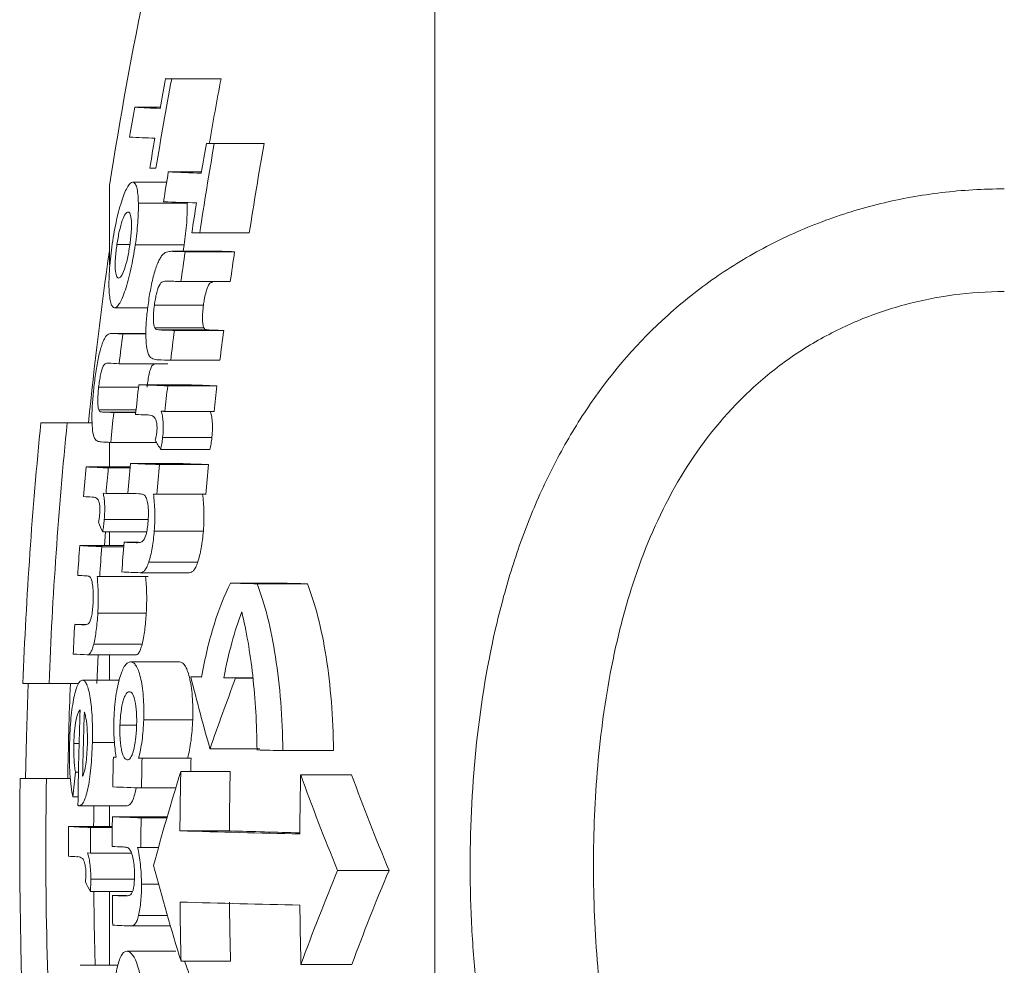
# Model space of a CAD drawing. Header units: millimetres. Extents: x 96 to 854, y -4 to 851.
# Tile 3 of 24: x 96 to 116, y 72 to 92. Entities that reach past the tile are written whole.
import ezdxf

# ---------------------------------------------------------------- set-up
doc = ezdxf.new("R2010")
doc.units = ezdxf.units.MM

msp = doc.modelspace()

# ---------------------------------------------------------------- linework, layer by layer
at = {"color": 7, "linetype": 'Continuous', "lineweight": 15}
for p, q in [((104.261, 37.435), (104.261, 111.435)), ((98.582, 90.691), (99.62, 90.691)), ((98.712, 90.685), (99.751, 90.685)), ((97.933, 90.088), (98.471, 90.088)), ((99.442, 89.327), (99.608, 89.321)), ((99.442, 89.327), (100.49, 89.327)), ((99.608, 89.321), (100.658, 89.321)), ((100.49, 89.327), (100.658, 89.321)), ((98.641, 88.723), (99.34, 88.723)), ((97.399, 88.435), (97.399, 86.767)), ((97.892, 88.506), (98.605, 88.506)), ((98.009, 88.064), (99.04, 88.064)), ((99.136, 87.442), (99.301, 87.437)), ((99.301, 87.437), (100.347, 87.437)), ((97.558, 87.193), (97.823, 87.193)), ((97.944, 87.186), (98.974, 87.186)), ((98.974, 87.186), (98.95, 87.05)), ((99.754, 87.05), (98.715, 87.05)), ((98.733, 87.05), (99.772, 87.05)), ((98.995, 87.041), (100.038, 87.041)), ((99.754, 87.05), (99.772, 87.05)), ((98.905, 86.413), (99.947, 86.413)), ((97.507, 85.859), (98.208, 85.859)), ((98.346, 85.914), (99.381, 85.914)), ((98.17, 85.319), (97.466, 85.319)), ((97.681, 85.309), (98.17, 85.309)), ((98.354, 85.439), (99.389, 85.439)), ((98.46, 85.392), (99.496, 85.392)), ((98.768, 85.381), (99.808, 85.381)), ((97.605, 84.681), (98.632, 84.681)), ((98.69, 84.753), (99.729, 84.753)), ((97.172, 84.183), (98.012, 84.183)), ((98.018, 84.236), (99.049, 84.236)), ((98.627, 84.214), (99.665, 84.214)), ((97.174, 83.708), (97.96, 83.708)), ((97.49, 83.649), (97.953, 83.649)), ((98.567, 83.676), (99.605, 83.676)), ((96.508, 83.435), (95.954, 83.435)), ((96.508, 83.435), (97.033, 83.435)), ((97.399, 83.022), (97.399, 82.505)), ((97.426, 83.021), (98.392, 83.021)), ((98.521, 83.124), (99.558, 83.124)), ((98.48, 82.868), (99.516, 82.868)), ((96.91, 82.505), (97.839, 82.505)), ((97.375, 82.482), (97.837, 82.482)), ((97.846, 82.576), (98.875, 82.576)), ((98.454, 82.554), (99.49, 82.554)), ((97.266, 81.947), (97.327, 81.944)), ((97.327, 81.944), (97.893, 81.944)), ((98.397, 81.926), (99.433, 81.926)), ((97.29, 81.392), (98.199, 81.392)), ((98.344, 81.151), (99.379, 81.151)), ((97.258, 81.137), (98.183, 81.137)), ((97.316, 81.137), (97.295, 80.845)), ((97.399, 81.137), (97.399, 80.845)), ((96.774, 80.845), (97.7, 80.845)), ((97.238, 80.822), (97.699, 80.822)), ((97.706, 80.916), (98.011, 80.916)), ((98.228, 80.495), (99.262, 80.495)), ((97.141, 80.196), (97.194, 80.194)), ((97.194, 80.194), (98.215, 80.194)), ((98.05, 80.273), (99.081, 80.273)), ((99.951, 80.054), (101.005, 80.054)), ((100.511, 80.039), (101.573, 80.039)), ((97.154, 79.42), (98.175, 79.42)), ((96.668, 79.184), (96.899, 79.184)), ((97.068, 78.764), (98.088, 78.764)), ((96.931, 78.542), (97.949, 78.542)), ((97.159, 78.542), (97.134, 77.935)), ((97.399, 78.542), (97.399, 78.007)), ((97.845, 78.392), (98.874, 78.392)), ((99.115, 78.074), (99.34, 78.068)), ((99.115, 78.074), (99.341, 78.074)), ((99.811, 78.055), (100.058, 78.048)), ((99.811, 78.055), (100.424, 78.055)), ((100.058, 78.048), (100.424, 78.048)), ((95.575, 77.935), (96.127, 77.935)), ((96.127, 77.935), (96.748, 77.935)), ((96.831, 78.007), (97.608, 78.007)), ((97.621, 77.056), (97.968, 77.056)), ((98.122, 77.173), (99.154, 77.173)), ((96.65, 76.672), (96.76, 76.672)), ((97.039, 76.69), (97.506, 76.69)), ((97.482, 76.384), (97.544, 76.382)), ((97.482, 76.384), (97.544, 76.384)), ((99.518, 76.561), (100.567, 76.561)), ((101.053, 76.522), (102.122, 76.522)), ((98.015, 76.364), (99.046, 76.364)), ((98.087, 76.362), (99.119, 76.362)), ((96.682, 76.069), (96.746, 76.069)), ((98.903, 76.079), (99.944, 76.079)), ((101.43, 76.013), (102.503, 76.013)), ((96.071, 75.935), (95.52, 75.935)), ((96.071, 75.935), (96.577, 75.935)), ((96.63, 75.545), (96.737, 75.545)), ((98.074, 75.734), (98.796, 75.734)), ((96.756, 75.36), (97.773, 75.36)), ((97.399, 75.36), (97.399, 74.922)), ((97.46, 75.128), (98.485, 75.128)), ((96.537, 74.922), (97.459, 74.922)), ((98.066, 75.105), (98.609, 75.105)), ((97, 74.899), (97.459, 74.899)), ((98.885, 74.829), (99.927, 74.829)), ((96.937, 74.364), (96.998, 74.361)), ((96.998, 74.361), (97.862, 74.361)), ((98.062, 74.477), (98.432, 74.477)), ((102.209, 73.996), (103.292, 73.996)), ((97.008, 73.809), (97.924, 73.809)), ((98.075, 73.703), (98.435, 73.703)), ((96.997, 73.553), (97.886, 73.553)), ((97.399, 73.553), (97.399, 71.994)), ((97.46, 73.468), (97.762, 73.468)), ((98.015, 73.047), (98.619, 73.047)), ((97.856, 72.825), (98.684, 72.825)), ((97.77, 72.29), (98.798, 72.29)), ((98.909, 72.079), (99.951, 72.079)), ((101.436, 72.013), (102.509, 72.013)), ((96.784, 71.994), (97.575, 71.994))]:
    msp.add_line(p, q, dxfattribs=at)
at = {"color": 8, "linetype": 'Continuous', "lineweight": 15}
for p, q in [((97.479, 85.319), (98.17, 85.319)), ((97.254, 83.66), (97.955, 83.66))]:
    msp.add_line(p, q, dxfattribs=at)
at = {"color": 7, "linetype": 'Continuous', "lineweight": 15, "flags": 128}
for points in [[(98.488, 83.678), (98.498, 83.678), (98.508, 83.678), (98.518, 83.677), (98.528, 83.677), (98.538, 83.677), (98.548, 83.676), (98.558, 83.676), (98.567, 83.676)], [(98.186, 83.599), (98.19, 83.599), (98.194, 83.599), (98.197, 83.6), (98.201, 83.6), (98.205, 83.6), (98.208, 83.6), (98.212, 83.6), (98.216, 83.6)], [(97.034, 81.868), (97.037, 81.868), (97.039, 81.868), (97.042, 81.868), (97.045, 81.868), (97.048, 81.868), (97.051, 81.868), (97.054, 81.868), (97.056, 81.869)], [(98.329, 81.928), (98.337, 81.928), (98.346, 81.927), (98.354, 81.927), (98.363, 81.927), (98.371, 81.927), (98.38, 81.926), (98.388, 81.926), (98.397, 81.926)], [(95.632, 75.935), (95.65, 76.81), (95.687, 77.935)], [(98.087, 76.362), (98.078, 76.362), (98.069, 76.362), (98.06, 76.363), (98.051, 76.363), (98.042, 76.363), (98.033, 76.364), (98.024, 76.364), (98.015, 76.364)], [(99.046, 76.364), (99.055, 76.364), (99.064, 76.364), (99.073, 76.363), (99.082, 76.363), (99.092, 76.363), (99.101, 76.362), (99.11, 76.362), (99.119, 76.362)], [(97.07, 75.36), (97.067, 75.06), (97.066, 74.922)], [(98.485, 75.128), (98.558, 75.125), (98.615, 75.123)], [(97.994, 74.48), (98.003, 74.479), (98.011, 74.479), (98.019, 74.479), (98.028, 74.478), (98.036, 74.478), (98.045, 74.478), (98.053, 74.478), (98.062, 74.477)], [(96.713, 74.285), (96.716, 74.285), (96.719, 74.285), (96.722, 74.285), (96.724, 74.285), (96.727, 74.285), (96.73, 74.285), (96.733, 74.285), (96.736, 74.286)]]:
    msp.add_lwpolyline(points, dxfattribs=at)
at = {"color": 7, "linetype": 'Continuous', "lineweight": 15}
for centre, radius, start, end in [((186.303, 74.435), 90, 165.54384, 171.05098), ((186.297, 74.28), 89.237, 169.40271, 169.81277), ((102.24, 175.75), 85.137, 267.53725, 267.62466), ((103.318, 177.712), 87.1, 267.56636, 267.65282), ((186.297, 74.274), 89.11, 169.38737, 170.6178), ((186.297, 74.274), 88.088, 169.26287, 170.16123), ((186.297, 74.305), 89.762, 169.87296, 170.28002), ((101.138, 152.572), 62.566, 267.06449, 267.55328), ((101.024, 151.793), 62.416, 267.06084, 267.55021), ((186.297, 74.28), 89.237, 170.2223, 170.63133), ((186.297, 74.233), 87.992, 170.12661, 171.36992), ((186.297, 74.238), 88.156, 170.14506, 170.5592), ((186.297, 74.233), 86.958, 170.00796, 171.26646), ((101.896, 173.252), 84.524, 267.52795, 267.61566), ((186.297, 74.263), 88.841, 170.63265, 171.04302), ((103.813, 222.412), 133.789, 267.78435, 268.08193), ((103.707, 221.491), 133.495, 267.78179, 268.07968), ((186.297, 74.238), 88.156, 170.97284, 171.386), ((186.508, 74.435), 90, 171.93059, 174.26083), ((103.945, 231.603), 144.647, 267.93476, 268.03872), ((186.297, 74.241), 88.235, 171.65897, 172.07103), ((105.04, 234.896), 147.939, 267.95926, 268.06213), ((186.297, 74.241), 87.204, 171.55959, 171.97662), ((103.792, 228.995), 142.666, 267.91532, 268.03716), ((100.711, 153.845), 68.603, 267.30035, 267.46912), ((186.297, 74.283), 89.299, 172.90698, 173.31296), ((103.64, 227.336), 142.038, 267.90992, 268.03413), ((186.297, 74.241), 88.235, 172.7471, 173.15811), ((104.731, 230.553), 145.256, 267.93456, 268.05747), ((186.297, 74.241), 87.204, 172.66083, 173.07679), ((100.585, 152.072), 67.457, 267.26967, 267.46789), ((103.619, 228.191), 143.523, 267.92576, 268.03192), ((186.297, 74.263), 88.84, 173.55454, 173.96209), ((103.049, 213.233), 129.095, 267.76652, 268.03709), ((186.297, 74.241), 88.235, 173.51013, 173.86191), ((104.134, 216.149), 132.01, 267.79259, 268.06033), ((186.297, 74.241), 87.204, 173.43303, 173.78901), ((100.461, 150.747), 67.163, 267.26264, 267.46474), ((186.297, 74.283), 89.299, 173.97921, 174.38435), ((186.508, 74.435), 91, 174.32411, 177.79577), ((186.508, 74.435), 90.449, 174.28941, 177.78234), ((102.466, 198.951), 115.431, 267.75764, 267.87537), ((100.443, 151.07), 68.115, 267.28963, 267.46194), ((112.291, 90.86), 15.957, 209.2335, 210.0579), ((186.297, 74.305), 89.762, 174.75863, 175.16116), ((99.995, 141.883), 59.458, 267.02611, 267.47444), ((186.297, 74.283), 89.299, 174.73139, 175.07824), ((186.297, 74.263), 88.84, 174.63098, 175.03776), ((102.868, 211.097), 128.619, 267.76217, 268.03321), ((186.297, 74.241), 88.235, 174.59404, 175.00364), ((103.951, 213.99), 131.512, 267.78819, 268.05641), ((186.297, 74.241), 87.204, 174.52989, 174.94438), ((99.541, 133.273), 51.466, 267.0088, 267.2083), ((102.293, 196.746), 114.886, 267.75354, 267.86956), ((110.076, 86.876), 14.045, 203.2321, 204.121), ((186.297, 74.305), 89.762, 175.82195, 176.2239), ((99.854, 140.047), 59.282, 267.02156, 267.47054), ((186.297, 74.283), 89.299, 175.80027, 176.2043), ((186.297, 74.263), 88.84, 175.70552, 176.11169), ((102.236, 196.295), 115.468, 267.75169, 267.87781), ((99.408, 131.387), 51.24, 267.0045, 267.2011), ((102.376, 200.442), 120.246, 267.7527, 267.93819), ((108.977, 416.993), 337.06, 268.46551, 268.56084), ((110.121, 424.55), 344.617, 268.48425, 268.57864), ((186.297, 74.305), 89.762, 176.88384, 177.28533), ((99.367, 130.744), 51.63, 267.0031, 267.2164), ((99.479, 132.94), 54.458, 267.0067, 267.3177), ((145.061, 89.521), 47.351, 193.9898, 195.8848), ((144.967, 60.902), 48.07, 159.1027, 160.9882), ((186.508, 74.435), 90, 177.77127, 179.04503), ((186.297, 74.295), 89.568, 178.02637, 179.31703), ((186.297, 74.291), 89.478, 178.05314, 178.9154), ((186.297, 74.263), 88.84, 178.63215, 179.03737), ((110.716, 489.156), 412.747, 268.58301, 268.6585), ((186.297, 74.241), 88.235, 178.62277, 179.03077), ((186.297, 74.241), 87.203, 178.60647, 178.79256), ((169.269, 68.558), 72.975, 174.09227, 174.50544), ((143.453, 62.121), 46.685, 162.6042, 165.1371), ((186.297, 74.215), 87.414, 178.77809, 179.59747), ((186.297, 74.215), 86.372, 178.76336, 179.59262), ((186.297, 74.149), 84.888, 178.74172, 179.58549), ((147.723, 92.731), 49.219, 199.8557, 202.3733), ((148.285, 92.758), 48.748, 200.0898, 202.6361), ((186.508, 74.435), 91, 179.05552, 187.87837), ((186.508, 74.435), 90.449, 179.04977, 183.48618), ((102.472, 203.239), 127.581, 267.75264, 268.02471), ((99.604, 94.746), 19.594, 261.5815, 261.6444), ((186.297, 74.263), 88.84, 179.44254, 179.84768), ((102.463, 202.588), 127.559, 267.75243, 268.02453), ((186.297, 74.305), 89.762, 179.60627, 180.00725), ((99.61, 133.821), 58.98, 267.01371, 267.4638), ((186.297, 74.241), 88.235, 179.43872, 179.84664), ((186.297, 74.283), 89.299, 179.60423, 179.94971), ((108.907, 412.896), 338.215, 268.30197, 268.73011), ((108.773, 373.885), 299.187, 268.30554, 268.59006), ((101.945, 188.481), 114.07, 267.7451, 267.86152), ((99.212, 125.335), 51.111, 266.9981, 267.1983), ((144.96, 86.4), 48.226, 194.7807, 197.2746), ((146.308, 55.667), 47.756, 157.4313, 159.9842), ((146.889, 55.639), 47.304, 157.1667, 159.7485), ((110.563, 80.735), 15.35, 207.0572, 207.8968), ((186.508, 74.435), 89.443, 180.56478, 181.56385), ((186.297, 74.263), 88.84, 180.51326, 180.91843), ((101.978, 188.239), 114.861, 267.74546, 267.87189), ((108.91, 411.412), 338.232, 268.30201, 268.73014), ((186.297, 74.215), 87.414, 180.58063, 181.40004), ((186.297, 74.215), 86.372, 180.58763, 181.41693), ((186.297, 74.149), 84.888, 180.59791, 181.44172), ((102.174, 192.497), 119.75, 267.74781, 267.93366)]:
    msp.add_arc(centre, radius, start, end, dxfattribs=at)
for points, knots in [([(97.892, 88.506), (97.875, 88.505), (97.859, 88.501), (97.823, 88.471), (97.805, 88.448), (97.746, 88.352), (97.706, 88.256), (97.646, 88.075), (97.626, 88.01), (97.588, 87.87), (97.569, 87.794), (97.534, 87.636), (97.517, 87.554), (97.487, 87.383), (97.473, 87.295), (97.459, 87.207)], [0, 0, 0, 0, 0.125, 0.125, 0.25, 0.25, 0.5, 0.5, 0.625, 0.625, 0.75, 0.75, 0.875, 0.875, 1, 1, 1, 1]), ([(98.009, 88.064), (98.007, 88.132), (98.004, 88.198), (97.993, 88.31), (97.985, 88.357), (97.965, 88.432), (97.952, 88.46), (97.924, 88.497), (97.908, 88.503), (97.892, 88.506)], [0, 0, 0, 0, 0.25, 0.25, 0.5, 0.5, 0.75, 0.75, 1, 1, 1, 1]), ([(116.261, 59.759), (115.375, 59.759), (114.51, 59.863), (113.239, 60.174), (112.82, 60.305), (112.014, 60.611), (111.624, 60.787), (110.871, 61.186), (110.505, 61.41), (109.811, 61.898), (109.483, 62.161), (108.552, 63.006), (108, 63.65), (107.064, 65.024), (106.673, 65.76), (106.184, 66.931), (106.038, 67.332), (105.78, 68.141), (105.667, 68.549), (105.372, 69.789), (105.233, 70.632), (105.094, 71.921), (105.059, 72.355), (105.013, 73.232), (105.002, 73.671), (105.003, 74.978), (105.047, 75.841), (105.231, 77.547), (105.37, 78.392), (105.669, 79.644), (105.783, 80.057), (106.042, 80.862), (106.187, 81.256), (106.511, 82.026), (106.69, 82.402), (107.085, 83.136), (107.304, 83.495), (108.011, 84.524), (108.552, 85.148), (109.484, 85.987), (109.817, 86.251), (110.509, 86.733), (110.869, 86.952), (111.621, 87.347), (112.014, 87.523), (112.825, 87.828), (113.238, 87.955), (114.078, 88.159), (114.505, 88.236), (115.375, 88.34), (115.818, 88.367), (116.261, 88.367)], [0, 0, 0, 0, 0.0625, 0.0625, 0.09375, 0.09375, 0.125, 0.125, 0.15625, 0.15625, 0.1875, 0.1875, 0.25, 0.25, 0.3125, 0.3125, 0.34375, 0.34375, 0.375, 0.375, 0.4375, 0.4375, 0.46875, 0.46875, 0.5, 0.5, 0.5625, 0.5625, 0.625, 0.625, 0.65625, 0.65625, 0.6875, 0.6875, 0.71875, 0.71875, 0.75, 0.75, 0.8125, 0.8125, 0.84375, 0.84375, 0.875, 0.875, 0.90625, 0.90625, 0.9375, 0.9375, 0.96875, 0.96875, 1, 1, 1, 1]), ([(97.944, 87.186), (97.955, 87.266), (97.966, 87.346), (97.984, 87.504), (97.991, 87.581), (98.002, 87.73), (98.005, 87.802), (98.01, 87.939), (98.009, 88.002), (98.009, 88.064)], [0, 0, 0, 0, 0.25, 0.25, 0.5, 0.5, 0.75, 0.75, 1, 1, 1, 1]), ([(99.04, 88.064), (99.04, 88.002), (99.041, 87.939), (99.036, 87.802), (99.033, 87.73), (99.022, 87.582), (99.014, 87.504), (98.996, 87.346), (98.986, 87.266), (98.974, 87.186)], [0, 0, 0, 0, 0.25, 0.25, 0.5, 0.5, 0.75, 0.75, 1, 1, 1, 1]), ([(97.558, 87.193), (97.565, 87.241), (97.572, 87.288), (97.589, 87.381), (97.598, 87.426), (97.627, 87.558), (97.649, 87.634), (97.693, 87.761), (97.715, 87.808), (97.747, 87.853), (97.757, 87.863), (97.776, 87.876), (97.785, 87.878), (97.794, 87.878)], [0, 0, 0, 0, 0.125, 0.125, 0.25, 0.25, 0.5, 0.5, 0.75, 0.75, 0.875, 0.875, 1, 1, 1, 1]), ([(97.794, 87.878), (97.811, 87.876), (97.826, 87.864), (97.85, 87.801), (97.858, 87.753), (97.865, 87.622), (97.865, 87.543), (97.856, 87.412), (97.852, 87.367), (97.841, 87.273), (97.835, 87.225), (97.828, 87.178)], [0, 0, 0, 0, 0.25, 0.25, 0.5, 0.5, 0.75, 0.75, 0.875, 0.875, 1, 1, 1, 1]), ([(97.459, 87.207), (97.447, 87.119), (97.436, 87.033), (97.416, 86.862), (97.409, 86.776), (97.397, 86.613), (97.393, 86.535), (97.389, 86.388), (97.389, 86.317), (97.396, 86.131), (97.409, 86.032), (97.439, 85.929), (97.45, 85.903), (97.477, 85.869), (97.492, 85.861), (97.507, 85.859)], [0, 0, 0, 0, 0.125, 0.125, 0.25, 0.25, 0.375, 0.375, 0.5, 0.5, 0.75, 0.75, 0.875, 0.875, 1, 1, 1, 1]), ([(97.507, 85.859), (97.524, 85.86), (97.54, 85.865), (97.576, 85.897), (97.595, 85.923), (97.635, 85.989), (97.654, 86.03), (97.695, 86.125), (97.715, 86.18), (97.756, 86.303), (97.775, 86.37), (97.814, 86.516), (97.833, 86.593), (97.868, 86.754), (97.885, 86.836), (97.916, 87.009), (97.931, 87.098), (97.944, 87.186)], [0, 0, 0, 0, 0.125, 0.125, 0.25, 0.25, 0.375, 0.375, 0.5, 0.5, 0.625, 0.625, 0.75, 0.75, 0.875, 0.875, 1, 1, 1, 1]), ([(97.592, 86.487), (97.575, 86.489), (97.559, 86.501), (97.535, 86.563), (97.527, 86.613), (97.52, 86.745), (97.521, 86.824), (97.53, 86.957), (97.534, 87.003), (97.545, 87.097), (97.551, 87.145), (97.558, 87.193)], [0, 0, 0, 0, 0.25, 0.25, 0.5, 0.5, 0.75, 0.75, 0.875, 0.875, 1, 1, 1, 1]), ([(97.828, 87.178), (97.821, 87.13), (97.814, 87.082), (97.797, 86.989), (97.788, 86.944), (97.759, 86.812), (97.737, 86.734), (97.693, 86.607), (97.671, 86.559), (97.639, 86.513), (97.629, 86.502), (97.61, 86.489), (97.601, 86.487), (97.592, 86.487)], [0, 0, 0, 0, 0.125, 0.125, 0.25, 0.25, 0.5, 0.5, 0.75, 0.75, 0.875, 0.875, 1, 1, 1, 1]), ([(98.523, 86.981), (98.508, 86.963), (98.492, 86.943), (98.462, 86.894), (98.447, 86.865), (98.401, 86.766), (98.371, 86.683), (98.316, 86.491), (98.291, 86.382), (98.248, 86.156), (98.23, 86.039), (98.214, 85.922)], [0, 0, 0, 0, 0.125, 0.125, 0.25, 0.25, 0.5, 0.5, 0.75, 0.75, 1, 1, 1, 1]), ([(98.733, 87.05), (98.698, 87.051), (98.664, 87.05), (98.595, 87.034), (98.56, 87.021), (98.523, 86.981)], [0, 0, 0, 0, 0.5, 0.5, 1, 1, 1, 1]), ([(98.346, 85.914), (98.353, 85.961), (98.359, 86.007), (98.376, 86.096), (98.385, 86.14), (98.417, 86.258), (98.442, 86.321), (98.49, 86.397), (98.514, 86.409), (98.558, 86.422), (98.58, 86.424), (98.602, 86.423)], [0, 0, 0, 0, 0.125, 0.125, 0.25, 0.25, 0.5, 0.5, 0.75, 0.75, 1, 1, 1, 1]), ([(99.569, 86.395), (99.55, 86.396), (99.519, 86.396), (99.468, 86.297), (99.428, 86.176), (99.399, 86.04), (99.387, 85.952), (99.381, 85.914)], [0, 0, 0, 0, 0.287364, 0.482895, 0.678873, 0.861817, 1, 1, 1, 1]), ([(116.261, 86.201), (115.902, 86.201), (115.543, 86.177), (114.841, 86.084), (114.496, 86.014), (113.818, 85.831), (113.485, 85.717), (112.834, 85.443), (112.523, 85.285), (111.927, 84.932), (111.643, 84.736), (111.1, 84.305), (110.843, 84.07), (110.13, 83.328), (109.724, 82.779), (109.028, 81.582), (108.748, 80.951), (108.407, 79.973), (108.306, 79.641), (108.127, 78.966), (108.049, 78.622), (107.846, 77.59), (107.753, 76.896), (107.63, 75.501), (107.601, 74.799), (107.6, 73.386), (107.63, 72.673), (107.753, 71.27), (107.847, 70.577), (108.114, 69.209), (108.288, 68.534), (108.747, 67.209), (109.027, 66.578), (109.541, 65.686), (109.729, 65.398), (110.14, 64.841), (110.364, 64.574), (110.841, 64.075), (111.095, 63.841), (111.637, 63.407), (111.926, 63.206), (112.525, 62.848), (112.835, 62.69), (113.48, 62.416), (113.817, 62.299), (114.843, 62.02), (115.543, 61.927), (116.261, 61.927)], [0, 0, 0, 0, 0.03125, 0.03125, 0.0625, 0.0625, 0.09375, 0.09375, 0.125, 0.125, 0.15625, 0.15625, 0.1875, 0.1875, 0.25, 0.25, 0.3125, 0.3125, 0.34375, 0.34375, 0.375, 0.375, 0.4375, 0.4375, 0.5, 0.5, 0.5625, 0.5625, 0.625, 0.625, 0.6875, 0.6875, 0.75, 0.75, 0.78125, 0.78125, 0.8125, 0.8125, 0.84375, 0.84375, 0.875, 0.875, 0.90625, 0.90625, 0.9375, 0.9375, 1, 1, 1, 1]), ([(98.214, 85.922), (98.201, 85.814), (98.188, 85.708), (98.171, 85.498), (98.166, 85.394), (98.166, 85.206), (98.172, 85.122), (98.191, 84.979), (98.206, 84.924), (98.223, 84.878)], [0, 0, 0, 0, 0.25, 0.25, 0.5, 0.5, 0.75, 0.75, 1, 1, 1, 1]), ([(98.354, 85.439), (98.346, 85.459), (98.339, 85.481), (98.329, 85.544), (98.326, 85.582), (98.325, 85.669), (98.327, 85.716), (98.334, 85.814), (98.34, 85.864), (98.346, 85.914)], [0, 0, 0, 0, 0.25, 0.25, 0.5, 0.5, 0.75, 0.75, 1, 1, 1, 1]), ([(99.381, 85.914), (99.375, 85.865), (99.369, 85.815), (99.362, 85.718), (99.359, 85.67), (99.36, 85.584), (99.363, 85.546), (99.373, 85.482), (99.381, 85.46), (99.389, 85.439)], [0, 0, 0, 0, 0.25, 0.25, 0.5, 0.5, 0.75, 0.75, 1, 1, 1, 1]), ([(97.479, 85.319), (97.453, 85.319), (97.427, 85.318), (97.374, 85.303), (97.347, 85.289), (97.319, 85.249)], [0, 0, 0, 0, 0.5, 0.5, 1, 1, 1, 1]), ([(98.46, 85.392), (98.441, 85.393), (98.423, 85.395), (98.386, 85.405), (98.368, 85.411), (98.354, 85.439)], [0, 0, 0, 0, 0.5, 0.5, 1, 1, 1, 1]), ([(99.389, 85.439), (99.404, 85.411), (99.422, 85.405), (99.458, 85.395), (99.477, 85.393), (99.496, 85.392)], [0, 0, 0, 0, 0.5, 0.5, 1, 1, 1, 1]), ([(97.319, 85.249), (97.307, 85.231), (97.295, 85.211), (97.271, 85.162), (97.259, 85.133), (97.224, 85.033), (97.2, 84.95), (97.156, 84.757), (97.136, 84.648), (97.101, 84.423), (97.087, 84.307), (97.073, 84.19)], [0, 0, 0, 0, 0.125, 0.125, 0.25, 0.25, 0.5, 0.5, 0.75, 0.75, 1, 1, 1, 1]), ([(97.172, 84.183), (97.178, 84.229), (97.183, 84.274), (97.197, 84.363), (97.204, 84.407), (97.229, 84.525), (97.249, 84.589), (97.287, 84.665), (97.305, 84.677), (97.339, 84.691), (97.356, 84.692), (97.372, 84.692)], [0, 0, 0, 0, 0.125, 0.125, 0.25, 0.25, 0.5, 0.5, 0.75, 0.75, 1, 1, 1, 1]), ([(98.223, 84.878), (98.249, 84.82), (98.283, 84.796), (98.351, 84.769), (98.387, 84.764), (98.424, 84.762)], [0, 0, 0, 0, 0.5, 0.5, 1, 1, 1, 1]), ([(98.341, 84.662), (98.326, 84.663), (98.302, 84.664), (98.262, 84.562), (98.231, 84.442), (98.209, 84.307), (98.198, 84.221), (98.194, 84.183)], [0, 0, 0, 0, 0.293359, 0.485953, 0.67894, 0.860329, 1, 1, 1, 1]), ([(97.073, 84.19), (97.062, 84.083), (97.051, 83.976), (97.036, 83.767), (97.031, 83.663), (97.03, 83.475), (97.033, 83.39), (97.046, 83.248), (97.057, 83.193), (97.07, 83.146)], [0, 0, 0, 0, 0.25, 0.25, 0.5, 0.5, 0.75, 0.75, 1, 1, 1, 1]), ([(97.174, 83.708), (97.168, 83.728), (97.162, 83.75), (97.155, 83.813), (97.153, 83.851), (97.154, 83.937), (97.155, 83.985), (97.162, 84.083), (97.167, 84.133), (97.172, 84.183)], [0, 0, 0, 0, 0.25, 0.25, 0.5, 0.5, 0.75, 0.75, 1, 1, 1, 1]), ([(97.254, 83.66), (97.239, 83.661), (97.225, 83.663), (97.198, 83.674), (97.184, 83.68), (97.174, 83.708)], [0, 0, 0, 0, 0.5, 0.5, 1, 1, 1, 1]), ([(98.521, 83.124), (98.527, 83.182), (98.531, 83.239), (98.534, 83.351), (98.533, 83.405), (98.527, 83.502), (98.522, 83.546), (98.508, 83.621), (98.498, 83.65), (98.488, 83.678)], [0, 0, 0, 0, 0.25, 0.25, 0.5, 0.5, 0.75, 0.75, 1, 1, 1, 1]), ([(99.525, 83.678), (99.535, 83.651), (99.544, 83.622), (99.559, 83.548), (99.564, 83.503), (99.571, 83.406), (99.571, 83.352), (99.569, 83.269), (99.568, 83.24), (99.564, 83.182), (99.561, 83.153), (99.558, 83.124)], [0, 0, 0, 0, 0.25, 0.25, 0.5, 0.5, 0.75, 0.75, 0.875, 0.875, 1, 1, 1, 1]), ([(98.216, 83.6), (98.257, 83.598), (98.298, 83.592), (98.346, 83.551), (98.356, 83.54), (98.373, 83.511), (98.381, 83.49), (98.394, 83.441), (98.399, 83.412), (98.403, 83.356), (98.403, 83.336), (98.402, 83.293), (98.401, 83.27), (98.399, 83.248)], [0, 0, 0, 0, 0.5, 0.5, 0.625, 0.625, 0.75, 0.75, 0.875, 0.875, 0.9375, 0.9375, 1, 1, 1, 1]), ([(98.399, 83.248), (98.397, 83.232), (98.395, 83.216), (98.392, 83.201), (98.39, 83.185), (98.387, 83.17), (98.385, 83.155), (98.382, 83.14), (98.379, 83.125), (98.376, 83.111), (98.373, 83.096), (98.369, 83.082), (98.366, 83.068)], [0, 0, 0, 0, 0.0000481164, 0.0000481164, 0.0000481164, 0.0000963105, 0.0000963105, 0.0000963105, 0.000144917, 0.000144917, 0.000144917, 0.0001936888, 0.0001936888, 0.0001936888, 0.0001936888]), ([(97.07, 83.146), (97.089, 83.088), (97.114, 83.065), (97.166, 83.038), (97.194, 83.032), (97.222, 83.03)], [0, 0, 0, 0, 0.5, 0.5, 1, 1, 1, 1]), ([(98.48, 82.868), (98.488, 82.908), (98.497, 82.949), (98.511, 83.034), (98.516, 83.079), (98.521, 83.124)], [0, 0, 0, 0, 0.5, 0.5, 1, 1, 1, 1]), ([(99.558, 83.124), (99.553, 83.079), (99.548, 83.035), (99.533, 82.949), (99.525, 82.908), (99.516, 82.868)], [0, 0, 0, 0, 0.5, 0.5, 1, 1, 1, 1]), ([(97.056, 81.869), (97.088, 81.866), (97.12, 81.86), (97.156, 81.819), (97.163, 81.808), (97.177, 81.779), (97.182, 81.758), (97.192, 81.709), (97.196, 81.68), (97.199, 81.624), (97.199, 81.604), (97.198, 81.561), (97.197, 81.539), (97.195, 81.516)], [0, 0, 0, 0, 0.5, 0.5, 0.625, 0.625, 0.75, 0.75, 0.875, 0.875, 0.9375, 0.9375, 1, 1, 1, 1]), ([(97.29, 81.392), (97.294, 81.45), (97.298, 81.508), (97.3, 81.619), (97.3, 81.673), (97.295, 81.77), (97.291, 81.814), (97.281, 81.889), (97.273, 81.919), (97.266, 81.947)], [0, 0, 0, 0, 0.25, 0.25, 0.5, 0.5, 0.75, 0.75, 1, 1, 1, 1]), ([(98.022, 81.939), (98.042, 81.938), (98.062, 81.937), (98.102, 81.928), (98.123, 81.925), (98.141, 81.905)], [0, 0, 0, 0, 0.5, 0.5, 1, 1, 1, 1]), ([(98.141, 81.905), (98.155, 81.887), (98.168, 81.867), (98.191, 81.805), (98.201, 81.765), (98.216, 81.668), (98.22, 81.612), (98.222, 81.518), (98.221, 81.485), (98.218, 81.419), (98.216, 81.386), (98.214, 81.352)], [0, 0, 0, 0, 0.25, 0.25, 0.5, 0.5, 0.75, 0.75, 0.875, 0.875, 1, 1, 1, 1]), ([(98.344, 81.151), (98.349, 81.223), (98.353, 81.294), (98.357, 81.434), (98.357, 81.502), (98.352, 81.696), (98.341, 81.815), (98.329, 81.928)], [0, 0, 0, 0, 0.25, 0.25, 0.5, 0.5, 1, 1, 1, 1]), ([(99.364, 81.928), (99.376, 81.815), (99.387, 81.697), (99.392, 81.5), (99.392, 81.433), (99.388, 81.294), (99.384, 81.223), (99.379, 81.151)], [0, 0, 0, 0, 0.5, 0.5, 0.75, 0.75, 1, 1, 1, 1]), ([(97.195, 81.516), (97.194, 81.501), (97.192, 81.485), (97.191, 81.469), (97.189, 81.453), (97.187, 81.438), (97.184, 81.423), (97.18, 81.393), (97.175, 81.365), (97.17, 81.336)], [0, 0, 0, 0, 0.0000481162, 0.0000481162, 0.0000481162, 0.0000963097, 0.0000963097, 0.0000963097, 0.0001927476, 0.0001927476, 0.0001927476, 0.0001927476]), ([(97.258, 81.137), (97.264, 81.177), (97.271, 81.217), (97.282, 81.303), (97.286, 81.347), (97.29, 81.392)], [0, 0, 0, 0, 0.5, 0.5, 1, 1, 1, 1]), ([(98.214, 81.352), (98.209, 81.303), (98.205, 81.254), (98.19, 81.161), (98.181, 81.117), (98.15, 81.004), (98.124, 80.957), (98.075, 80.917), (98.052, 80.913), (98.005, 80.906), (97.982, 80.906), (97.96, 80.906)], [0, 0, 0, 0, 0.125, 0.125, 0.25, 0.25, 0.5, 0.5, 0.75, 0.75, 1, 1, 1, 1]), ([(98.228, 80.495), (98.242, 80.539), (98.255, 80.584), (98.279, 80.685), (98.29, 80.738), (98.31, 80.85), (98.319, 80.909), (98.333, 81.029), (98.339, 81.09), (98.344, 81.151)], [0, 0, 0, 0, 0.25, 0.25, 0.5, 0.5, 0.75, 0.75, 1, 1, 1, 1]), ([(99.379, 81.151), (99.374, 81.09), (99.368, 81.028), (99.353, 80.908), (99.344, 80.849), (99.324, 80.738), (99.313, 80.684), (99.289, 80.584), (99.276, 80.539), (99.262, 80.495)], [0, 0, 0, 0, 0.25, 0.25, 0.5, 0.5, 0.75, 0.75, 1, 1, 1, 1]), ([(98.05, 80.273), (98.064, 80.274), (98.079, 80.275), (98.109, 80.289), (98.124, 80.301), (98.155, 80.334), (98.17, 80.357), (98.2, 80.416), (98.214, 80.454), (98.228, 80.495)], [0, 0, 0, 0, 0.25, 0.25, 0.5, 0.5, 0.75, 0.75, 1, 1, 1, 1]), ([(99.262, 80.495), (99.248, 80.454), (99.234, 80.417), (99.203, 80.357), (99.188, 80.334), (99.157, 80.301), (99.141, 80.289), (99.111, 80.275), (99.096, 80.274), (99.081, 80.273)], [0, 0, 0, 0, 0.25, 0.25, 0.5, 0.5, 0.75, 0.75, 1, 1, 1, 1]), ([(96.905, 80.208), (96.921, 80.206), (96.936, 80.205), (96.951, 80.201), (96.959, 80.199), (96.967, 80.197), (96.974, 80.193), (96.982, 80.189), (96.99, 80.183), (96.997, 80.174)], [0, 0, 0, 0, 0.00026142, 0.00026142, 0.00026142, 0.0003924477, 0.0003924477, 0.0003924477, 0.0005242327, 0.0005242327, 0.0005242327, 0.0005242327]), ([(96.997, 80.174), (97.007, 80.155), (97.018, 80.135), (97.035, 80.073), (97.043, 80.033), (97.054, 79.936), (97.058, 79.879), (97.059, 79.786), (97.059, 79.753), (97.057, 79.687), (97.055, 79.654), (97.053, 79.62)], [0, 0, 0, 0, 0.25, 0.25, 0.5, 0.5, 0.75, 0.75, 0.875, 0.875, 1, 1, 1, 1]), ([(97.154, 79.42), (97.158, 79.491), (97.161, 79.562), (97.164, 79.702), (97.164, 79.77), (97.159, 79.965), (97.15, 80.083), (97.141, 80.196)], [0, 0, 0, 0, 0.25, 0.25, 0.5, 0.5, 1, 1, 1, 1]), ([(98.162, 80.196), (98.171, 80.083), (98.18, 79.966), (98.185, 79.768), (98.185, 79.701), (98.182, 79.563), (98.179, 79.491), (98.175, 79.42)], [0, 0, 0, 0, 0.5, 0.5, 0.75, 0.75, 1, 1, 1, 1]), ([(99.951, 80.054), (99.823, 79.801), (99.707, 79.509), (99.552, 79.009), (99.504, 78.832), (99.416, 78.461), (99.376, 78.268), (99.34, 78.068)], [0, 0, 0, 0, 0.5, 0.5, 0.75, 0.75, 1, 1, 1, 1]), ([(101.053, 76.522), (101.05, 76.872), (101.035, 77.212), (100.984, 77.872), (100.946, 78.196), (100.853, 78.797), (100.797, 79.077), (100.666, 79.597), (100.592, 79.832), (100.511, 80.039)], [0, 0, 0, 0, 0.25, 0.25, 0.5, 0.5, 0.75, 0.75, 1, 1, 1, 1]), ([(101.573, 80.039), (101.655, 79.832), (101.728, 79.6), (101.86, 79.086), (101.918, 78.8), (102.013, 78.198), (102.05, 77.882), (102.103, 77.218), (102.118, 76.872), (102.122, 76.522)], [0, 0, 0, 0, 0.25, 0.25, 0.5, 0.5, 0.75, 0.75, 1, 1, 1, 1]), ([(97.053, 79.62), (97.05, 79.571), (97.046, 79.523), (97.036, 79.43), (97.029, 79.386), (97.005, 79.273), (96.986, 79.226), (96.948, 79.186), (96.93, 79.181), (96.895, 79.175), (96.877, 79.174), (96.86, 79.175)], [0, 0, 0, 0, 0.125, 0.125, 0.25, 0.25, 0.5, 0.5, 0.75, 0.75, 1, 1, 1, 1]), ([(97.068, 78.764), (97.078, 78.808), (97.088, 78.853), (97.106, 78.954), (97.114, 79.007), (97.129, 79.119), (97.136, 79.178), (97.147, 79.298), (97.151, 79.359), (97.154, 79.42)], [0, 0, 0, 0, 0.25, 0.25, 0.5, 0.5, 0.75, 0.75, 1, 1, 1, 1]), ([(98.175, 79.42), (98.172, 79.358), (98.168, 79.297), (98.156, 79.177), (98.15, 79.119), (98.135, 79.007), (98.126, 78.953), (98.108, 78.853), (98.098, 78.808), (98.088, 78.764)], [0, 0, 0, 0, 0.25, 0.25, 0.5, 0.5, 0.75, 0.75, 1, 1, 1, 1]), ([(100.188, 79.446), (100.287, 79.048), (100.364, 78.601), (100.475, 77.604), (100.505, 77.081), (100.51, 76.535)], [0, 0, 0, 0, 0.5, 0.5, 1, 1, 1, 1]), ([(96.931, 78.542), (96.942, 78.542), (96.953, 78.543), (96.977, 78.557), (96.988, 78.569), (97.011, 78.602), (97.023, 78.625), (97.046, 78.685), (97.057, 78.723), (97.068, 78.764)], [0, 0, 0, 0, 0.25, 0.25, 0.5, 0.5, 0.75, 0.75, 1, 1, 1, 1]), ([(98.088, 78.764), (98.077, 78.723), (98.066, 78.685), (98.043, 78.626), (98.031, 78.602), (98.007, 78.569), (97.996, 78.558), (97.972, 78.543), (97.961, 78.542), (97.949, 78.542)], [0, 0, 0, 0, 0.25, 0.25, 0.5, 0.5, 0.75, 0.75, 1, 1, 1, 1]), ([(97.845, 78.392), (97.825, 78.391), (97.806, 78.388), (97.767, 78.364), (97.747, 78.344), (97.689, 78.262), (97.652, 78.177), (97.603, 78.01), (97.588, 77.95), (97.559, 77.818), (97.547, 77.746), (97.525, 77.594), (97.516, 77.514), (97.505, 77.389), (97.502, 77.347), (97.497, 77.262), (97.496, 77.22), (97.494, 77.177)], [0, 0, 0, 0, 0.125, 0.125, 0.25, 0.25, 0.5, 0.5, 0.625, 0.625, 0.75, 0.75, 0.875, 0.875, 0.9375, 0.9375, 1, 1, 1, 1]), ([(98.122, 77.173), (98.124, 77.258), (98.126, 77.342), (98.123, 77.507), (98.119, 77.589), (98.101, 77.819), (98.079, 77.954), (98.04, 78.122), (98.025, 78.171), (97.993, 78.254), (97.976, 78.288), (97.941, 78.341), (97.922, 78.361), (97.884, 78.386), (97.864, 78.39), (97.845, 78.392)], [0, 0, 0, 0, 0.125, 0.125, 0.25, 0.25, 0.5, 0.5, 0.625, 0.625, 0.75, 0.75, 0.875, 0.875, 1, 1, 1, 1]), ([(98.874, 78.392), (98.894, 78.39), (98.913, 78.386), (98.951, 78.361), (98.97, 78.342), (99.006, 78.29), (99.024, 78.255), (99.056, 78.173), (99.071, 78.124), (99.111, 77.957), (99.133, 77.823), (99.151, 77.591), (99.155, 77.51), (99.158, 77.345), (99.156, 77.258), (99.154, 77.173)], [0, 0, 0, 0, 0.125, 0.125, 0.25, 0.25, 0.375, 0.375, 0.5, 0.5, 0.75, 0.75, 0.875, 0.875, 1, 1, 1, 1]), ([(96.831, 78.007), (96.816, 78.006), (96.8, 78.002), (96.768, 77.974), (96.753, 77.951), (96.706, 77.858), (96.677, 77.762), (96.639, 77.577), (96.627, 77.51), (96.606, 77.364), (96.596, 77.284), (96.581, 77.121), (96.575, 77.036), (96.565, 76.861), (96.562, 76.773), (96.559, 76.684)], [0, 0, 0, 0, 0.125, 0.125, 0.25, 0.25, 0.5, 0.5, 0.625, 0.625, 0.75, 0.75, 0.875, 0.875, 1, 1, 1, 1]), ([(97.039, 76.69), (97.041, 76.778), (97.043, 76.865), (97.042, 77.037), (97.04, 77.122), (97.032, 77.286), (97.027, 77.363), (97.012, 77.507), (97.004, 77.574), (96.974, 77.758), (96.949, 77.854), (96.908, 77.946), (96.893, 77.969), (96.863, 77.999), (96.847, 78.004), (96.831, 78.007)], [0, 0, 0, 0, 0.125, 0.125, 0.25, 0.25, 0.375, 0.375, 0.5, 0.5, 0.75, 0.75, 0.875, 0.875, 1, 1, 1, 1]), ([(97.621, 77.056), (97.623, 77.105), (97.626, 77.153), (97.633, 77.248), (97.638, 77.295), (97.655, 77.429), (97.671, 77.508), (97.699, 77.606), (97.709, 77.635), (97.73, 77.684), (97.741, 77.704), (97.763, 77.736), (97.774, 77.748), (97.797, 77.761), (97.809, 77.763), (97.82, 77.764)], [0, 0, 0, 0, 0.125, 0.125, 0.25, 0.25, 0.5, 0.5, 0.625, 0.625, 0.75, 0.75, 0.875, 0.875, 1, 1, 1, 1]), ([(97.82, 77.764), (97.831, 77.762), (97.842, 77.76), (97.864, 77.745), (97.874, 77.733), (97.904, 77.686), (97.922, 77.635), (97.951, 77.501), (97.962, 77.421), (97.971, 77.286), (97.973, 77.24), (97.974, 77.144), (97.973, 77.095), (97.972, 77.046)], [0, 0, 0, 0, 0.125, 0.125, 0.25, 0.25, 0.5, 0.5, 0.75, 0.75, 0.875, 0.875, 1, 1, 1, 1]), ([(96.65, 76.672), (96.652, 76.76), (96.656, 76.847), (96.671, 77.012), (96.681, 77.088), (96.706, 77.218), (96.72, 77.269), (96.75, 77.344), (96.766, 77.365), (96.782, 77.38)], [0, 0, 0, 0, 0.25, 0.25, 0.5, 0.5, 0.75, 0.75, 1, 1, 1, 1]), ([(96.87, 77.331), (96.88, 77.302), (96.889, 77.272), (96.903, 77.215), (96.907, 77.196), (96.914, 77.151), (96.917, 77.126), (96.92, 77.1)], [0, 0, 0, 0, 0.5, 0.5, 0.75, 0.75, 1, 1, 1, 1]), ([(96.92, 77.1), (96.923, 77.066), (96.927, 77.032), (96.931, 76.959), (96.933, 76.921), (96.935, 76.844), (96.936, 76.805), (96.935, 76.724), (96.934, 76.684), (96.934, 76.643)], [0, 0, 0, 0, 0.25, 0.25, 0.5, 0.5, 0.75, 0.75, 1, 1, 1, 1]), ([(97.494, 77.177), (97.492, 77.103), (97.491, 77.03), (97.492, 76.884), (97.495, 76.814), (97.504, 76.68), (97.51, 76.615), (97.525, 76.493), (97.534, 76.437), (97.544, 76.382)], [0, 0, 0, 0, 0.25, 0.25, 0.5, 0.5, 0.75, 0.75, 1, 1, 1, 1]), ([(97.775, 76.328), (97.764, 76.33), (97.753, 76.332), (97.731, 76.347), (97.72, 76.358), (97.69, 76.406), (97.671, 76.457), (97.649, 76.559), (97.643, 76.595), (97.632, 76.676), (97.628, 76.72), (97.622, 76.811), (97.62, 76.858), (97.619, 76.956), (97.62, 77.006), (97.621, 77.056)], [0, 0, 0, 0, 0.125, 0.125, 0.25, 0.25, 0.5, 0.5, 0.625, 0.625, 0.75, 0.75, 0.875, 0.875, 1, 1, 1, 1]), ([(97.972, 77.046), (97.97, 76.997), (97.968, 76.948), (97.961, 76.853), (97.957, 76.806), (97.94, 76.67), (97.924, 76.59), (97.887, 76.455), (97.866, 76.403), (97.832, 76.356), (97.821, 76.344), (97.798, 76.331), (97.787, 76.329), (97.775, 76.328)], [0, 0, 0, 0, 0.125, 0.125, 0.25, 0.25, 0.5, 0.5, 0.75, 0.75, 0.875, 0.875, 1, 1, 1, 1]), ([(98.015, 76.364), (98.029, 76.419), (98.042, 76.475), (98.067, 76.599), (98.077, 76.664), (98.096, 76.801), (98.103, 76.874), (98.115, 77.021), (98.119, 77.097), (98.122, 77.173)], [0, 0, 0, 0, 0.25, 0.25, 0.5, 0.5, 0.75, 0.75, 1, 1, 1, 1]), ([(99.154, 77.173), (99.151, 77.097), (99.147, 77.021), (99.135, 76.873), (99.128, 76.801), (99.109, 76.664), (99.098, 76.598), (99.074, 76.475), (99.06, 76.419), (99.046, 76.364)], [0, 0, 0, 0, 0.25, 0.25, 0.5, 0.5, 0.75, 0.75, 1, 1, 1, 1]), ([(96.559, 76.684), (96.556, 76.574), (96.555, 76.464), (96.556, 76.249), (96.56, 76.142), (96.571, 75.941), (96.58, 75.85), (96.602, 75.682), (96.615, 75.611), (96.63, 75.545)], [0, 0, 0, 0, 0.25, 0.25, 0.5, 0.5, 0.75, 0.75, 1, 1, 1, 1]), ([(96.682, 76.069), (96.676, 76.109), (96.67, 76.15), (96.66, 76.242), (96.656, 76.291), (96.651, 76.394), (96.649, 76.448), (96.648, 76.559), (96.649, 76.616), (96.65, 76.672)], [0, 0, 0, 0, 0.25, 0.25, 0.5, 0.5, 0.75, 0.75, 1, 1, 1, 1]), ([(96.756, 75.36), (96.772, 75.361), (96.789, 75.363), (96.821, 75.389), (96.837, 75.408), (96.885, 75.494), (96.916, 75.588), (96.956, 75.775), (96.969, 75.842), (96.991, 75.991), (97, 76.073), (97.016, 76.24), (97.023, 76.328), (97.033, 76.508), (97.036, 76.598), (97.039, 76.69)], [0, 0, 0, 0, 0.125, 0.125, 0.25, 0.25, 0.5, 0.5, 0.625, 0.625, 0.75, 0.75, 0.875, 0.875, 1, 1, 1, 1]), ([(96.934, 76.643), (96.931, 76.571), (96.928, 76.5), (96.918, 76.362), (96.911, 76.296), (96.893, 76.178), (96.883, 76.124), (96.86, 76.037), (96.847, 76.009), (96.835, 75.985)], [0, 0, 0, 0, 0.25, 0.25, 0.5, 0.5, 0.75, 0.75, 1, 1, 1, 1]), ([(97.963, 75.738), (97.95, 75.677), (97.916, 75.514), (97.848, 75.381), (97.797, 75.367), (97.773, 75.36)], [0, 0, 0, 0, 0.235339, 0.630043, 1, 1, 1, 1]), ([(97.008, 73.809), (97.007, 73.868), (97.006, 73.925), (96.999, 74.036), (96.994, 74.091), (96.981, 74.188), (96.973, 74.232), (96.956, 74.307), (96.946, 74.336), (96.937, 74.364)], [0, 0, 0, 0, 0.25, 0.25, 0.5, 0.5, 0.75, 0.75, 1, 1, 1, 1]), ([(97.688, 74.491), (97.708, 74.49), (97.728, 74.489), (97.749, 74.484), (97.759, 74.482), (97.769, 74.48), (97.779, 74.476), (97.79, 74.472), (97.8, 74.467), (97.81, 74.457)], [0, 0, 0, 0, 0.0002644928, 0.0002644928, 0.0002644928, 0.0003970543, 0.0003970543, 0.0003970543, 0.0005303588, 0.0005303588, 0.0005303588, 0.0005303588]), ([(97.81, 74.457), (97.825, 74.439), (97.84, 74.418), (97.868, 74.357), (97.881, 74.317), (97.903, 74.221), (97.913, 74.164), (97.922, 74.071), (97.924, 74.038), (97.927, 73.971), (97.928, 73.937), (97.928, 73.904)], [0, 0, 0, 0, 0.25, 0.25, 0.5, 0.5, 0.75, 0.75, 0.875, 0.875, 1, 1, 1, 1]), ([(98.075, 73.703), (98.074, 73.775), (98.072, 73.846), (98.064, 73.987), (98.058, 74.054), (98.036, 74.249), (98.016, 74.367), (97.994, 74.48)], [0, 0, 0, 0, 0.25, 0.25, 0.5, 0.5, 1, 1, 1, 1]), ([(96.736, 74.286), (96.767, 74.283), (96.799, 74.277), (96.839, 74.236), (96.847, 74.225), (96.862, 74.196), (96.87, 74.175), (96.884, 74.126), (96.89, 74.097), (96.898, 74.041), (96.9, 74.021), (96.903, 73.978), (96.903, 73.956), (96.903, 73.933)], [0, 0, 0, 0, 0.5, 0.5, 0.625, 0.625, 0.75, 0.75, 0.875, 0.875, 0.9375, 0.9375, 1, 1, 1, 1]), ([(96.903, 73.933), (96.903, 73.917), (96.903, 73.901), (96.902, 73.886), (96.902, 73.87), (96.901, 73.855), (96.9, 73.839), (96.898, 73.81), (96.896, 73.781), (96.893, 73.753)], [0, 0, 0, 0, 0.0000481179, 0.0000481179, 0.0000481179, 0.0000963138, 0.0000963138, 0.0000963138, 0.000191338, 0.000191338, 0.000191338, 0.000191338]), ([(97.928, 73.904), (97.928, 73.854), (97.927, 73.806), (97.921, 73.712), (97.915, 73.668), (97.894, 73.554), (97.872, 73.508), (97.827, 73.469), (97.804, 73.465), (97.758, 73.458), (97.736, 73.457), (97.713, 73.458)], [0, 0, 0, 0, 0.125, 0.125, 0.25, 0.25, 0.5, 0.5, 0.75, 0.75, 1, 1, 1, 1]), ([(96.997, 73.553), (97, 73.594), (97.003, 73.635), (97.007, 73.721), (97.008, 73.765), (97.008, 73.809)], [0, 0, 0, 0, 0.5, 0.5, 1, 1, 1, 1]), ([(98.015, 73.047), (98.025, 73.091), (98.034, 73.136), (98.05, 73.237), (98.056, 73.29), (98.066, 73.402), (98.07, 73.461), (98.074, 73.581), (98.075, 73.642), (98.075, 73.703)], [0, 0, 0, 0, 0.25, 0.25, 0.5, 0.5, 0.75, 0.75, 1, 1, 1, 1]), ([(97.856, 72.825), (97.87, 72.825), (97.885, 72.827), (97.913, 72.841), (97.928, 72.852), (97.955, 72.885), (97.968, 72.908), (97.993, 72.967), (98.004, 73.006), (98.015, 73.047)], [0, 0, 0, 0, 0.25, 0.25, 0.5, 0.5, 0.75, 0.75, 1, 1, 1, 1]), ([(97.77, 72.29), (97.75, 72.289), (97.731, 72.286), (97.694, 72.262), (97.676, 72.242), (97.623, 72.16), (97.593, 72.075), (97.555, 71.907), (97.544, 71.847), (97.525, 71.715), (97.517, 71.641), (97.505, 71.49), (97.502, 71.411), (97.5, 71.287), (97.5, 71.245), (97.501, 71.16), (97.502, 71.117), (97.504, 71.074)], [0, 0, 0, 0, 0.125, 0.125, 0.25, 0.25, 0.5, 0.5, 0.625, 0.625, 0.75, 0.75, 0.875, 0.875, 0.9375, 0.9375, 1, 1, 1, 1]), ([(98.13, 71.07), (98.126, 71.156), (98.122, 71.24), (98.108, 71.406), (98.098, 71.488), (98.064, 71.717), (98.034, 71.852), (97.966, 72.074), (97.928, 72.158), (97.869, 72.238), (97.849, 72.258), (97.809, 72.283), (97.789, 72.287), (97.77, 72.29)], [0, 0, 0, 0, 0.125, 0.125, 0.25, 0.25, 0.5, 0.5, 0.75, 0.75, 0.875, 0.875, 1, 1, 1, 1]), ([(98.982, 72.079), (99.002, 72.033), (99.055, 71.913), (99.12, 71.597), (99.153, 71.282), (99.161, 71.107), (99.162, 71.07)], [0, 0, 0, 0, 0.221146, 0.576865, 0.911137, 1, 1, 1, 1])]:
    msp.add_open_spline(points, degree=3, knots=knots, dxfattribs=at)
msp.add_open_spline([(99.811, 78.055), (99.909, 78.577), (100.035, 79.039), (100.188, 79.446)], degree=3, dxfattribs=at)

doc.saveas('drawing.dxf')
